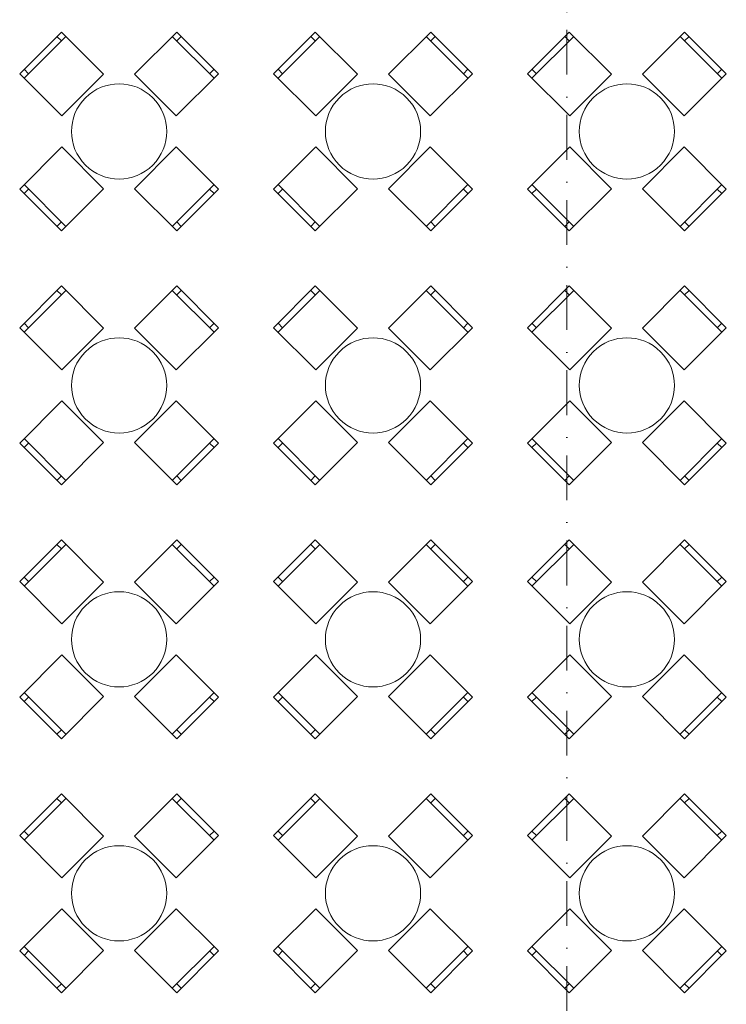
# Model space of a CAD drawing. Header units: millimetres. Extents: x -14761 to 157739, y -22400 to 107990.
# Tile 72 of 228: x 40689 to 46255, y 45643 to 53398. Entities that reach past the tile are written whole.
import ezdxf

# ---------------------------------------------------------------- set-up
doc = ezdxf.new("R2010")
doc.units = ezdxf.units.MM
doc.header["$MEASUREMENT"] = 0
doc.linetypes.add('Штрихпунктирная', pattern=[670.277762, 352.777767, -176.388884, 0, -141.111112])
doc.layers.add('Интерьер - Мебель', color=7, linetype='Continuous')
doc.layers.add('Элемент Модели - Оси', color=7, linetype='Continuous')

msp = doc.modelspace()

# ---------------------------------------------------------------- linework, layer by layer
at = {"layer": 'Интерьер - Мебель', "color": 7, "linetype": 'Continuous', "lineweight": 15}
for p, q in [((40724.1, 52936.7), (41052.9, 53265.5)), ((41017.5, 53230.2), (40982.2, 53265.5)), ((41890.8, 53265.5), (42219.6, 52936.7)), ((41926.2, 53230.2), (41961.5, 53265.5)), ((42724.1, 52936.7), (43052.9, 53265.5)), ((43017.5, 53230.2), (42982.2, 53265.5)), ((43890.8, 53265.5), (44219.6, 52936.7)), ((43926.2, 53230.2), (43961.5, 53265.5)), ((44724.1, 52936.7), (45052.9, 53265.5)), ((45017.5, 53230.2), (44982.2, 53265.5)), ((45890.8, 53265.5), (46219.6, 52936.7)), ((45926.2, 53230.2), (45961.5, 53265.5)), ((40759.4, 52972.1), (40724.1, 53007.4)), ((42184.2, 52972.1), (42219.6, 53007.4)), ((42759.4, 52972.1), (42724.1, 53007.4)), ((44184.2, 52972.1), (44219.6, 53007.4)), ((44759.4, 52972.1), (44724.1, 53007.4)), ((46184.2, 52972.1), (46219.6, 53007.4)), ((41052.9, 51770), (40724.1, 52098.8)), ((40759.4, 52063.4), (40724.1, 52028.1)), ((42219.6, 52098.8), (41890.8, 51770)), ((42184.2, 52063.4), (42219.6, 52028.1)), ((43052.9, 51770), (42724.1, 52098.8)), ((42759.4, 52063.4), (42724.1, 52028.1)), ((44219.6, 52098.8), (43890.8, 51770)), ((44184.2, 52063.4), (44219.6, 52028.1)), ((45052.9, 51770), (44724.1, 52098.8)), ((44759.4, 52063.4), (44724.1, 52028.1)), ((46219.6, 52098.8), (45890.8, 51770)), ((46184.2, 52063.4), (46219.6, 52028.1)), ((41017.5, 51805.3), (40982.2, 51770)), ((41926.2, 51805.3), (41961.5, 51770)), ((43017.5, 51805.3), (42982.2, 51770)), ((43926.2, 51805.3), (43961.5, 51770)), ((45017.5, 51805.3), (44982.2, 51770)), ((45926.2, 51805.3), (45961.5, 51770)), ((40724.1, 50936.7), (41052.9, 51265.5)), ((41017.5, 51230.2), (40982.2, 51265.5)), ((41890.8, 51265.5), (42219.6, 50936.7)), ((41926.2, 51230.2), (41961.5, 51265.5)), ((42724.1, 50936.7), (43052.9, 51265.5)), ((43017.5, 51230.2), (42982.2, 51265.5)), ((43890.8, 51265.5), (44219.6, 50936.7)), ((43926.2, 51230.2), (43961.5, 51265.5)), ((44724.1, 50936.7), (45052.9, 51265.5)), ((45017.5, 51230.2), (44982.2, 51265.5)), ((45890.8, 51265.5), (46219.6, 50936.7)), ((45926.2, 51230.2), (45961.5, 51265.5)), ((40759.4, 50972.1), (40724.1, 51007.4)), ((42184.2, 50972.1), (42219.6, 51007.4)), ((42759.4, 50972.1), (42724.1, 51007.4)), ((44184.2, 50972.1), (44219.6, 51007.4)), ((44759.4, 50972.1), (44724.1, 51007.4)), ((46184.2, 50972.1), (46219.6, 51007.4)), ((41052.9, 49770), (40724.1, 50098.8)), ((42219.6, 50098.8), (41890.8, 49770)), ((43052.9, 49770), (42724.1, 50098.8)), ((44219.6, 50098.8), (43890.8, 49770)), ((45052.9, 49770), (44724.1, 50098.8)), ((46219.6, 50098.8), (45890.8, 49770)), ((40759.4, 50063.4), (40724.1, 50028.1)), ((42184.2, 50063.4), (42219.6, 50028.1)), ((42759.4, 50063.4), (42724.1, 50028.1)), ((44184.2, 50063.4), (44219.6, 50028.1)), ((44759.4, 50063.4), (44724.1, 50028.1)), ((46184.2, 50063.4), (46219.6, 50028.1)), ((41017.5, 49805.3), (40982.2, 49770)), ((41926.2, 49805.3), (41961.5, 49770)), ((43017.5, 49805.3), (42982.2, 49770)), ((43926.2, 49805.3), (43961.5, 49770)), ((45017.5, 49805.3), (44982.2, 49770)), ((45926.2, 49805.3), (45961.5, 49770)), ((40724.1, 48936.7), (41052.9, 49265.5)), ((41017.5, 49230.2), (40982.2, 49265.5)), ((41890.8, 49265.5), (42219.6, 48936.7)), ((41926.2, 49230.2), (41961.5, 49265.5)), ((42724.1, 48936.7), (43052.9, 49265.5)), ((43017.5, 49230.2), (42982.2, 49265.5)), ((43890.8, 49265.5), (44219.6, 48936.7)), ((43926.2, 49230.2), (43961.5, 49265.5)), ((44724.1, 48936.7), (45052.9, 49265.5)), ((45017.5, 49230.2), (44982.2, 49265.5)), ((45890.8, 49265.5), (46219.6, 48936.7)), ((45926.2, 49230.2), (45961.5, 49265.5)), ((40759.4, 48972.1), (40724.1, 49007.4)), ((42184.2, 48972.1), (42219.6, 49007.4)), ((42759.4, 48972.1), (42724.1, 49007.4)), ((44184.2, 48972.1), (44219.6, 49007.4)), ((44759.4, 48972.1), (44724.1, 49007.4)), ((46184.2, 48972.1), (46219.6, 49007.4)), ((41052.9, 47770), (40724.1, 48098.8)), ((42219.6, 48098.8), (41890.8, 47770)), ((43052.9, 47770), (42724.1, 48098.8)), ((44219.6, 48098.8), (43890.8, 47770)), ((45052.9, 47770), (44724.1, 48098.8)), ((46219.6, 48098.8), (45890.8, 47770)), ((40759.4, 48063.4), (40724.1, 48028.1)), ((42184.2, 48063.4), (42219.6, 48028.1)), ((42759.4, 48063.4), (42724.1, 48028.1)), ((44184.2, 48063.4), (44219.6, 48028.1)), ((44759.4, 48063.4), (44724.1, 48028.1)), ((46184.2, 48063.4), (46219.6, 48028.1)), ((41017.5, 47805.3), (40982.2, 47770)), ((41926.2, 47805.3), (41961.5, 47770)), ((43017.5, 47805.3), (42982.2, 47770)), ((43926.2, 47805.3), (43961.5, 47770)), ((45017.5, 47805.3), (44982.2, 47770)), ((45926.2, 47805.3), (45961.5, 47770)), ((40724.1, 46936.7), (41052.9, 47265.5)), ((41017.5, 47230.2), (40982.2, 47265.5)), ((41890.8, 47265.5), (42219.6, 46936.7)), ((41926.2, 47230.2), (41961.5, 47265.5)), ((42724.1, 46936.7), (43052.9, 47265.5)), ((43017.5, 47230.2), (42982.2, 47265.5)), ((43890.8, 47265.5), (44219.6, 46936.7)), ((43926.2, 47230.2), (43961.5, 47265.5)), ((44724.1, 46936.7), (45052.9, 47265.5)), ((45017.5, 47230.2), (44982.2, 47265.5)), ((45890.8, 47265.5), (46219.6, 46936.7)), ((45926.2, 47230.2), (45961.5, 47265.5)), ((40759.4, 46972.1), (40724.1, 47007.4)), ((42184.2, 46972.1), (42219.6, 47007.4)), ((42759.4, 46972.1), (42724.1, 47007.4)), ((44184.2, 46972.1), (44219.6, 47007.4)), ((44759.4, 46972.1), (44724.1, 47007.4)), ((46184.2, 46972.1), (46219.6, 47007.4)), ((41052.9, 45770), (40724.1, 46098.8)), ((40759.4, 46063.4), (40724.1, 46028.1)), ((42219.6, 46098.8), (41890.8, 45770)), ((42184.2, 46063.4), (42219.6, 46028.1)), ((43052.9, 45770), (42724.1, 46098.8)), ((42759.4, 46063.4), (42724.1, 46028.1)), ((44219.6, 46098.8), (43890.8, 45770)), ((44184.2, 46063.4), (44219.6, 46028.1)), ((45052.9, 45770), (44724.1, 46098.8)), ((44759.4, 46063.4), (44724.1, 46028.1)), ((46219.6, 46098.8), (45890.8, 45770)), ((46184.2, 46063.4), (46219.6, 46028.1)), ((41017.5, 45805.3), (40982.2, 45770)), ((41926.2, 45805.3), (41961.5, 45770)), ((43017.5, 45805.3), (42982.2, 45770)), ((43926.2, 45805.3), (43961.5, 45770)), ((45017.5, 45805.3), (44982.2, 45770)), ((45926.2, 45805.3), (45961.5, 45770))]:
    msp.add_line(p, q, dxfattribs=at)
at = {"layer": 'Интерьер - Мебель', "color": 7, "linetype": 'Continuous', "lineweight": 15, "flags": 128}
for points in [[(41021.1, 52639.7), (41349.9, 52968.5), (41017.5, 53300.9), (40688.7, 52972.1)], [(41593.8, 52968.5), (41922.6, 52639.7), (42255, 52972.1), (41926.2, 53300.9)], [(43021.1, 52639.7), (43349.9, 52968.5), (43017.5, 53300.9), (42688.7, 52972.1)], [(43593.8, 52968.5), (43922.6, 52639.7), (44255, 52972.1), (43926.2, 53300.9)], [(45021.1, 52639.7), (45349.9, 52968.5), (45017.5, 53300.9), (44688.7, 52972.1)], [(45593.8, 52968.5), (45922.6, 52639.7), (46255, 52972.1), (45926.2, 53300.9)], [(41349.9, 52067), (41021.1, 52395.8), (40688.7, 52063.4), (41017.5, 51734.6)], [(41922.6, 52395.8), (41593.8, 52067), (41926.2, 51734.6), (42255, 52063.4)], [(43349.9, 52067), (43021.1, 52395.8), (42688.7, 52063.4), (43017.5, 51734.6)], [(43922.6, 52395.8), (43593.8, 52067), (43926.2, 51734.6), (44255, 52063.4)], [(45349.9, 52067), (45021.1, 52395.8), (44688.7, 52063.4), (45017.5, 51734.6)], [(45922.6, 52395.8), (45593.8, 52067), (45926.2, 51734.6), (46255, 52063.4)], [(41021.1, 50639.7), (41349.9, 50968.5), (41017.5, 51300.9), (40688.7, 50972.1)], [(41593.8, 50968.5), (41922.6, 50639.7), (42255, 50972.1), (41926.2, 51300.9)], [(43021.1, 50639.7), (43349.9, 50968.5), (43017.5, 51300.9), (42688.7, 50972.1)], [(43593.8, 50968.5), (43922.6, 50639.7), (44255, 50972.1), (43926.2, 51300.9)], [(45021.1, 50639.7), (45349.9, 50968.5), (45017.5, 51300.9), (44688.7, 50972.1)], [(45593.8, 50968.5), (45922.6, 50639.7), (46255, 50972.1), (45926.2, 51300.9)], [(41349.9, 50067), (41021.1, 50395.8), (40688.7, 50063.4), (41017.5, 49734.6)], [(41922.6, 50395.8), (41593.8, 50067), (41926.2, 49734.6), (42255, 50063.4)], [(43349.9, 50067), (43021.1, 50395.8), (42688.7, 50063.4), (43017.5, 49734.6)], [(43922.6, 50395.8), (43593.8, 50067), (43926.2, 49734.6), (44255, 50063.4)], [(45349.9, 50067), (45021.1, 50395.8), (44688.7, 50063.4), (45017.5, 49734.6)], [(45922.6, 50395.8), (45593.8, 50067), (45926.2, 49734.6), (46255, 50063.4)], [(41021.1, 48639.7), (41349.9, 48968.5), (41017.5, 49300.9), (40688.7, 48972.1)], [(41593.8, 48968.5), (41922.6, 48639.7), (42255, 48972.1), (41926.2, 49300.9)], [(43021.1, 48639.7), (43349.9, 48968.5), (43017.5, 49300.9), (42688.7, 48972.1)], [(43593.8, 48968.5), (43922.6, 48639.7), (44255, 48972.1), (43926.2, 49300.9)], [(45021.1, 48639.7), (45349.9, 48968.5), (45017.5, 49300.9), (44688.7, 48972.1)], [(45593.8, 48968.5), (45922.6, 48639.7), (46255, 48972.1), (45926.2, 49300.9)], [(41349.9, 48067), (41021.1, 48395.8), (40688.7, 48063.4), (41017.5, 47734.6)], [(41922.6, 48395.8), (41593.8, 48067), (41926.2, 47734.6), (42255, 48063.4)], [(43349.9, 48067), (43021.1, 48395.8), (42688.7, 48063.4), (43017.5, 47734.6)], [(43922.6, 48395.8), (43593.8, 48067), (43926.2, 47734.6), (44255, 48063.4)], [(45349.9, 48067), (45021.1, 48395.8), (44688.7, 48063.4), (45017.5, 47734.6)], [(45922.6, 48395.8), (45593.8, 48067), (45926.2, 47734.6), (46255, 48063.4)], [(41021.1, 46639.7), (41349.9, 46968.5), (41017.5, 47300.9), (40688.7, 46972.1)], [(41593.8, 46968.5), (41922.6, 46639.7), (42255, 46972.1), (41926.2, 47300.9)], [(43021.1, 46639.7), (43349.9, 46968.5), (43017.5, 47300.9), (42688.7, 46972.1)], [(43593.8, 46968.5), (43922.6, 46639.7), (44255, 46972.1), (43926.2, 47300.9)], [(45021.1, 46639.7), (45349.9, 46968.5), (45017.5, 47300.9), (44688.7, 46972.1)], [(45593.8, 46968.5), (45922.6, 46639.7), (46255, 46972.1), (45926.2, 47300.9)], [(41349.9, 46067), (41021.1, 46395.8), (40688.7, 46063.4), (41017.5, 45734.6)], [(41922.6, 46395.8), (41593.8, 46067), (41926.2, 45734.6), (42255, 46063.4)], [(43349.9, 46067), (43021.1, 46395.8), (42688.7, 46063.4), (43017.5, 45734.6)], [(43922.6, 46395.8), (43593.8, 46067), (43926.2, 45734.6), (44255, 46063.4)], [(45349.9, 46067), (45021.1, 46395.8), (44688.7, 46063.4), (45017.5, 45734.6)], [(45922.6, 46395.8), (45593.8, 46067), (45926.2, 45734.6), (46255, 46063.4)]]:
    msp.add_lwpolyline(points, close=True, dxfattribs=at)
for points in [[(41206.7, 52782.9, 1), (41737, 52252.6, 1)], [(43206.7, 52782.9, 1), (43737, 52252.6, 1)], [(45206.7, 52782.9, 1), (45737, 52252.6, 1)], [(41206.7, 50782.9, 1), (41737, 50252.6, 1)], [(43206.7, 50782.9, 1), (43737, 50252.6, 1)], [(45206.7, 50782.9, 1), (45737, 50252.6, 1)], [(41206.7, 48782.9, 1), (41737, 48252.6, 1)], [(43206.7, 48782.9, 1), (43737, 48252.6, 1)], [(45206.7, 48782.9, 1), (45737, 48252.6, 1)], [(41206.7, 46782.9, 1), (41737, 46252.6, 1)], [(43206.7, 46782.9, 1), (43737, 46252.6, 1)], [(45206.7, 46782.9, 1), (45737, 46252.6, 1)]]:
    msp.add_lwpolyline(points, format="xyb", close=True, dxfattribs=at)
at = {"layer": 'Элемент Модели - Оси', "color": 7, "linetype": 'Штрихпунктирная', "lineweight": 15}
msp.add_line((45000, 92200), (45000, -1975), dxfattribs=at)

doc.saveas('drawing.dxf')
